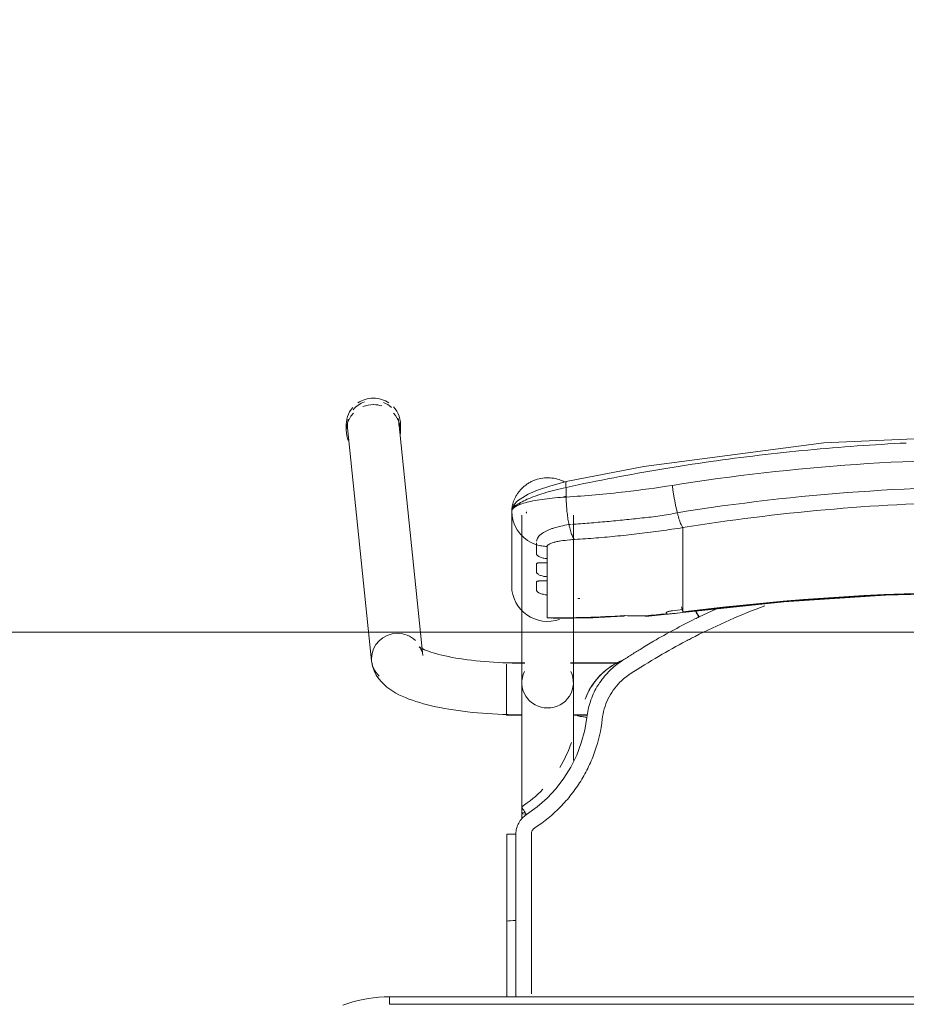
# Model space of a CAD drawing. Header units: metres. Extents: x 3 to 43.5, y -74 to -48.5.
# Tile 104 of 209: x 36.654 to 37.01, y -56.584 to -56.189. Entities that reach past the tile are written whole.
import ezdxf

# ---------------------------------------------------------------- set-up
doc = ezdxf.new("R2010")
doc.units = ezdxf.units.M
doc.layers.add('1PAV - FRIG_dwg', color=7, linetype='Continuous', lineweight=18, true_color=0x767676)
doc.layers.add('TUB_FRIGO', color=30, linetype='Continuous', lineweight=18, true_color=0xff7f00)
doc.layers.add('I-FURN', color=7, linetype='Continuous', lineweight=18)

# ---------------------------------------------------------------- blocks, each defined once
blk = doc.blocks.new('ConjuntoParaAlunoTamanho6 - CJA06_ConjuntoParaAlunoTamanho6-V23-1PAV - FRIGORÍFICA')
at = {"layer": 'I-FURN', "color": 253, "true_color": 0xaaaaaa}
for p, q in [((-0.2643, 0.29456), (-0.2643, 0.29197)), ((-0.2638, 0.29312), (-0.25413, 0.19969)), ((-0.23354, 0.20182), (-0.24321, 0.29526)), ((-0.24254, 0.29197), (-0.24254, 0.29456)), ((-0.1979, 0.25969), (-0.1979, 0.22964)), ((-0.19385, 0.25812), (-0.19385, 0.19097)), ((-0.19207, 0.25896), (-0.19202, 0.25906)), ((-0.19202, 0.25906), (-0.19192, 0.25949)), ((-0.17315, 0.19097), (-0.17315, 0.25812)), ((-0.19734, 0.2558), (-0.19665, 0.25395)), ((-0.19665, 0.25395), (-0.1957, 0.25221)), ((-0.17493, 0.25435), (-0.17437, 0.25441)), ((-0.12923, 0.2438), (-0.12923, 0.25317)), ((-0.1957, 0.25221), (-0.19451, 0.25062)), ((-0.12923, 0.24214), (-0.12923, 0.2438)), ((-0.12923, 0.24214), (-0.12923, 0.23653)), ((-0.18366, 0.24073), (-0.18366, 0.23904)), ((-0.18366, 0.23345), (-0.18366, 0.23176)), ((-0.12923, 0.23653), (-0.12923, 0.23486)), ((-0.12923, 0.23486), (-0.12923, 0.22925)), ((-0.12923, 0.22925), (-0.12923, 0.22759)), ((-0.18366, 0.22617), (-0.18366, 0.21701)), ((-0.12923, 0.22759), (-0.12923, 0.22197)), ((-0.12923, 0.22197), (-0.12923, 0.22031)), ((-0.14414, 0.21757), (-0.12926, 0.21915)), ((-0.11598, 0.22048), (-0.1227, 0.21732)), ((-0.18366, 0.21701), (-0.1818, 0.21679)), ((-0.19271, 0.19894), (-0.2, 0.19894)), ((-0.2, 0.19844), (-0.2, 0.19411)), ((-0.19271, 0.19879), (-0.19385, 0.19879)), ((-0.19385, 0.19879), (-0.19385, 0.19845)), ((-0.19385, 0.19845), (-0.19385, 0.19764)), ((-0.15474, 0.19894), (-0.17429, 0.19894)), ((-0.15494, 0.19879), (-0.17429, 0.19879)), ((-0.2, 0.19393), (-0.2, 0.18575)), ((-0.19385, 0.19367), (-0.19385, 0.1916)), ((-0.2, 0.18573), (-0.2, 0.17922)), ((-0.19385, 0.18688), (-0.19385, 0.18582)), ((-0.19385, 0.18301), (-0.19385, 0.18582)), ((-0.2, 0.17916), (-0.2, 0.17794)), ((-0.2, 0.17794), (-0.19377, 0.17794)), ((-0.19385, 0.17809), (-0.19385, 0.17951)), ((-0.17323, 0.17794), (-0.1676, 0.17794)), ((-0.17268, 0.17809), (-0.16757, 0.17809)), ((-0.19385, 0.13857), (-0.19385, 0.13643)), ((-0.18771, 0.14113), (-0.19199, 0.13805)), ((-0.19983, 0.13021), (-0.19982, 0.0953)), ((-0.19982, 0.06488), (-0.19982, 0.0953)), ((-0.19982, 0.0953), (-0.19982, 0.09529)), ((-0.19623, 0.09556), (-0.19738, 0.09554)), ((0.247, 0.06497), (-0.247, 0.06497)), ((-0.247, 0.06497), (-0.247, 0.06197)), ((0.247, 0.06497), (-0.247, 0.06497))]:
    blk.add_line(p, q, dxfattribs=at)
at = {"layer": 'I-FURN', "color": 253, "true_color": 0xaaaaaa, "flags": 128}
for points in [[(0.0001, 0.2904), (-0.07267, 0.28721), (-0.14486, 0.2777), (-0.17603, 0.27161)], [(-0.17603, 0.27161), (-0.18218, 0.26997), (-0.18761, 0.26812), (-0.19131, 0.26652), (-0.19557, 0.2639), (-0.19708, 0.26226), (-0.19765, 0.26113), (-0.1979, 0.25971)], [(-0.17607, 0.26928), (-0.17607, 0.26831), (-0.17607, 0.26734), (-0.17607, 0.26637), (-0.17607, 0.2654)], [(-0.1979, 0.24468), (-0.1979, 0.2522), (-0.1979, 0.25971)], [(-0.1979, 0.25969), (-0.19776, 0.25773), (-0.19734, 0.2558)], [(-0.1979, 0.25969), (-0.1979, 0.25218), (-0.1979, 0.24467), (-0.1979, 0.23715), (-0.1979, 0.22964)], [(-0.19451, 0.25062), (-0.19311, 0.2492), (-0.19152, 0.24799)], [(-0.19152, 0.24799), (-0.18977, 0.24701), (-0.1879, 0.24628)], [(-0.1879, 0.24243), (-0.1879, 0.24339), (-0.1879, 0.24435), (-0.1879, 0.24532), (-0.1879, 0.24628)], [(-0.18366, 0.24561), (-0.18366, 0.24439), (-0.18366, 0.24317), (-0.18366, 0.24195), (-0.18366, 0.24073)], [(-0.1879, 0.23515), (-0.1879, 0.23603), (-0.1879, 0.23692), (-0.1879, 0.2378), (-0.1879, 0.23868)], [(-0.18366, 0.23904), (-0.18366, 0.23764), (-0.18366, 0.23624), (-0.18366, 0.23485), (-0.18366, 0.23345)], [(-0.1879, 0.22787), (-0.1879, 0.22876), (-0.1879, 0.22964), (-0.1879, 0.23052), (-0.1879, 0.23141)], [(-0.18366, 0.23176), (-0.18366, 0.23036), (-0.18366, 0.22897), (-0.18366, 0.22757), (-0.18366, 0.22617)], [(-0.12926, 0.21915), (-0.08865, 0.22342), (-0.0479, 0.2261), (-0.00707, 0.22717), (0.03376, 0.22666), (0.07455, 0.22454), (0.11521, 0.22083), (0.12946, 0.21915)], [(-0.18111, 0.21677), (-0.16533, 0.21701), (-0.15331, 0.21761)], [(-0.1359, 0.2187), (-0.1359, 0.21878), (-0.1359, 0.21886), (-0.1359, 0.21893), (-0.1359, 0.21901)], [(-0.12923, 0.22031), (-0.12923, 0.22007), (-0.12923, 0.21984), (-0.12923, 0.21961), (-0.12923, 0.21937)], [(-0.23354, 0.20182), (-0.23373, 0.20287), (-0.23403, 0.20376), (-0.23437, 0.20445), (-0.23469, 0.20492), (-0.23492, 0.20521), (-0.23505, 0.20534), (-0.23507, 0.20536)], [(-0.23507, 0.20536), (-0.23501, 0.20531), (-0.23482, 0.20518), (-0.23451, 0.20499), (-0.23408, 0.20476), (-0.23355, 0.20449), (-0.23291, 0.2042), (-0.23217, 0.20389), (-0.23133, 0.20358), (-0.23041, 0.20326), (-0.22941, 0.20294), (-0.22832, 0.20262), (-0.22717, 0.2023), (-0.22594, 0.20199), (-0.22464, 0.20169), (-0.22328, 0.2014), (-0.22186, 0.20112), (-0.22039, 0.20086), (-0.21886, 0.2006), (-0.21729, 0.20036), (-0.21567, 0.20014), (-0.214, 0.19993), (-0.2123, 0.19973), (-0.21057, 0.19956), (-0.2088, 0.1994), (-0.207, 0.19926), (-0.20518, 0.19913), (-0.20334, 0.19903), (-0.20148, 0.19894), (-0.19961, 0.19888), (-0.19772, 0.19883), (-0.19583, 0.1988), (-0.19394, 0.19879), (-0.19385, 0.19879)], [(-0.25413, 0.19969), (-0.25375, 0.19762), (-0.25311, 0.19572), (-0.25226, 0.19403), (-0.25129, 0.19256), (-0.25023, 0.19128), (-0.24913, 0.19017), (-0.24799, 0.18919), (-0.24683, 0.18832), (-0.24563, 0.18753), (-0.24441, 0.18681), (-0.24316, 0.18615), (-0.24188, 0.18553), (-0.24055, 0.18496), (-0.23919, 0.18441), (-0.23778, 0.1839), (-0.23633, 0.18341), (-0.23483, 0.18295), (-0.2333, 0.18251), (-0.23171, 0.1821), (-0.23008, 0.1817), (-0.22841, 0.18133), (-0.2267, 0.18098), (-0.22495, 0.18064), (-0.22315, 0.18033), (-0.22132, 0.18004), (-0.21946, 0.17976), (-0.21756, 0.17951), (-0.21562, 0.17928), (-0.21366, 0.17906), (-0.21168, 0.17887), (-0.20967, 0.1787), (-0.20763, 0.17855), (-0.20558, 0.17842), (-0.20352, 0.17831), (-0.20144, 0.17823), (-0.19935, 0.17816), (-0.19725, 0.17811), (-0.19515, 0.17809), (-0.19385, 0.17809)], [(-0.19385, 0.13857), (-0.19385, 0.14057), (-0.19385, 0.14257), (-0.19385, 0.14457), (-0.19385, 0.14656), (-0.19385, 0.14855), (-0.19385, 0.15053), (-0.19385, 0.15249), (-0.19385, 0.15444), (-0.19385, 0.15637), (-0.19385, 0.15827), (-0.19385, 0.16015), (-0.19385, 0.162), (-0.19385, 0.16382), (-0.19385, 0.1656), (-0.19385, 0.16735), (-0.19385, 0.16905), (-0.19385, 0.17071), (-0.19385, 0.17233), (-0.19385, 0.1739), (-0.19385, 0.17541), (-0.19385, 0.17687), (-0.19385, 0.17828), (-0.19385, 0.17963), (-0.19385, 0.18092), (-0.19385, 0.18215), (-0.19385, 0.18331), (-0.19385, 0.18441), (-0.19385, 0.18544), (-0.19385, 0.1864), (-0.19385, 0.18729), (-0.19385, 0.1881), (-0.19385, 0.18885), (-0.19385, 0.18951), (-0.19385, 0.19011), (-0.19385, 0.19062), (-0.19385, 0.19097)], [(-0.17315, 0.19097), (-0.17315, 0.19051), (-0.17315, 0.18998), (-0.17315, 0.18937), (-0.17315, 0.18869), (-0.17315, 0.18793), (-0.17315, 0.1871), (-0.17315, 0.18619), (-0.17315, 0.18522), (-0.17315, 0.18417), (-0.17315, 0.18306), (-0.17315, 0.18188), (-0.17315, 0.18064), (-0.17315, 0.17934), (-0.17315, 0.17798), (-0.17315, 0.17656), (-0.17315, 0.17508), (-0.17315, 0.17355), (-0.17315, 0.17198), (-0.17315, 0.17035), (-0.17315, 0.16868), (-0.17315, 0.16696), (-0.17315, 0.16521), (-0.17315, 0.16342), (-0.17315, 0.16159), (-0.17315, 0.15974)], [(-0.16841, 0.18438), (-0.16841, 0.18437), (-0.16841, 0.18435), (-0.16841, 0.18434), (-0.16841, 0.18432)], [(-0.16774, 0.17706), (-0.16861, 0.17188), (-0.16997, 0.16679), (-0.17181, 0.16185), (-0.17415, 0.15713), (-0.17693, 0.15265), (-0.18013, 0.14846), (-0.18374, 0.14461), (-0.18771, 0.14113)], [(-0.19623, 0.13025), (-0.19623, 0.12331), (-0.19623, 0.11637), (-0.19623, 0.10942), (-0.19623, 0.10249), (-0.19623, 0.09556)], [(-0.19738, 0.09554), (-0.19841, 0.0955), (-0.1992, 0.09544), (-0.19969, 0.09537), (-0.19982, 0.0953)], [(-0.247, 0.06497), (-0.24912, 0.06492), (-0.25124, 0.0648), (-0.25334, 0.06459), (-0.25544, 0.06429), (-0.25753, 0.06391), (-0.2596, 0.06345), (-0.26165, 0.0629), (-0.26367, 0.06228), (-0.26567, 0.06157)], [(0.247, 0.06197), (0.1235, 0.06197), (0, 0.06197), (-0.1235, 0.06197), (-0.247, 0.06197)], [(-0.247, 0.06197), (-0.1235, 0.06197), (0, 0.06197), (0.1235, 0.06197), (0.247, 0.06197)]]:
    blk.add_lwpolyline(points, dxfattribs=at)
at = {"layer": 'I-FURN', "color": 253, "true_color": 0xaaaaaa}
for centre, major_axis, ratio, start_param, end_param in [((-0.25342, 0.29456), (0.01088, 0), 0.965926, 1.570796, 2.185058), ((-0.25342, 0.29456), (0.01088, 0), 0.965926, 0.959427, 1.570796), ((-0.25342, 0.29456), (0.01088, 0), 0.965926, 2.438822, 3.243525), ((-0.25351, 0.29419), (0.01029, 0.00107), 0.967158, 1.815725, 2.361641), ((-0.25342, 0.29197), (0.01088, 0), 0.965926, 1.570796, 1.965237), ((-0.25342, 0.29197), (0.01088, 0), 0.965926, 1.257624, 1.559899), ((-0.25351, 0.29419), (0.01029, 0.00107), 0.967158, 0.685592, 1.060105), ((-0.25342, 0.29456), (0.01088, 0), 0.965926, 6.170166, 7.020457), ((-0.25342, 0.29197), (0.01088, 0), 0.965926, 2.404268, 3.526261), ((-0.25351, 0.29419), (0.01029, 0.00107), 0.967158, 2.780211, 3.141593), ((-0.25342, 0.29197), (0.01088, 0), 0.965926, 6.182855, 7.015454), ((-0.25351, 0.29419), (0.01029, 0.00107), 0.967158, 6.18338, 6.464028), ((-0.1835, 0.22964), (-0.0144, 0), 0.978148, 0, 1.909658), ((0.0001, -0.77159), (1.0211, 0), 0.978148, 1.443771, 1.697822), ((0.0001, -0.77117), (1.0209, 0), 0.978148, 1.443771, 1.697822), ((-0.17927, 0.60128), (0.385, 0), 0.978148, 4.732926, 4.735013), ((-0.1305, 0.22908), (-0.00124, 0.00992), 0.026339, 2.463316, 2.789234), ((-0.17927, 0.60336), (0.395, 0), 0.978148, 4.701279, 4.780293), ((-0.14501, 0.22754), (-0.00087, 0.00996), 0.018501, 2.957526, 3.350225), ((-0.17927, 0.60263), (0.395, 0), 0.978148, 4.801491, 4.822541), ((-0.17927, 0.60356), (0.395, 0), 0.978148, 4.828782, 4.839414), ((-0.17927, 0.60221), (0.3948, 0), 0.978148, 4.828842, 4.839414), ((-0.24383, 0.20075), (0.01029, 0.00107), 0.967158, 1.470991, 3.041787), ((-0.24383, 0.20075), (0.01029, 0.00107), 0.967158, 0.685592, 1.470991), ((-0.24383, 0.20075), (0.01029, 0.00107), 0.967158, 3.041787, 3.827185), ((-0.1835, 0.19097), (0.01035, 0), 0.978148, 2.686587, 4.712389), ((-0.1835, 0.19097), (0.01035, 0), 0.978148, 4.712389, 6.738191), ((-0.1835, 0.13857), (0.01035, 0), 0.069756, 2.648425, 3.665191)]:
    blk.add_ellipse(centre, major_axis=major_axis, ratio=ratio, start_param=start_param, end_param=end_param, dxfattribs=at)
for points in [[(-0.05929, 0.28591), (-0.06588, 0.28544), (-0.07245, 0.28489), (-0.07901, 0.28427)], [(-0.03953, 0.28708), (-0.04612, 0.28677), (-0.05271, 0.28638), (-0.05929, 0.28591)], [(-0.09864, 0.28217), (-0.10517, 0.28139), (-0.11169, 0.28054), (-0.11819, 0.27961)], [(-0.07901, 0.28427), (-0.08557, 0.28365), (-0.09211, 0.28295), (-0.09864, 0.28217)], [(-0.13762, 0.27661), (-0.14407, 0.27553), (-0.15051, 0.27438), (-0.15692, 0.27316)], [(-0.11819, 0.27961), (-0.12468, 0.27869), (-0.13116, 0.27768), (-0.13762, 0.27661)], [(-0.15692, 0.27316), (-0.16332, 0.27194), (-0.16971, 0.27065), (-0.17607, 0.26928)], [(-0.13346, 0.2701), (-0.13339, 0.26956), (-0.13324, 0.26848), (-0.133, 0.26684), (-0.13272, 0.2652), (-0.13242, 0.26359), (-0.13211, 0.26203), (-0.13178, 0.26053), (-0.13155, 0.25959), (-0.13144, 0.25914)], [(-0.17607, 0.2654), (-0.17914, 0.26523), (-0.18504, 0.2647), (-0.19219, 0.26337), (-0.19682, 0.26165), (-0.1979, 0.26035), (-0.1979, 0.25969)], [(-0.17609, 0.26577), (-0.1767, 0.26561), (-0.17731, 0.26545), (-0.17791, 0.26528)], [(-0.17607, 0.2654), (-0.17606, 0.26498), (-0.17604, 0.26413), (-0.17598, 0.26285), (-0.1759, 0.26156), (-0.17579, 0.26028), (-0.17566, 0.25902), (-0.17551, 0.25778), (-0.17533, 0.25659), (-0.17514, 0.25544), (-0.175, 0.25471), (-0.17493, 0.25435)], [(-0.12923, 0.25317), (-0.12932, 0.25327), (-0.1295, 0.25353), (-0.1298, 0.25409), (-0.13011, 0.25481), (-0.13044, 0.25568), (-0.13077, 0.2567), (-0.1311, 0.25786), (-0.13133, 0.2587), (-0.13144, 0.25914)], [(-0.17493, 0.25435), (-0.17484, 0.25392), (-0.17465, 0.25308), (-0.17435, 0.25195), (-0.17403, 0.25093), (-0.17369, 0.25006), (-0.17335, 0.24934), (-0.173, 0.24877), (-0.17277, 0.2485), (-0.17265, 0.2484)], [(-0.16398, 0.24902), (-0.16687, 0.24878), (-0.16977, 0.24858), (-0.17265, 0.2484)], [(-0.15964, 0.24939), (-0.16109, 0.24926), (-0.16254, 0.24913), (-0.16398, 0.24902)], [(-0.1553, 0.2498), (-0.15675, 0.24966), (-0.15819, 0.24952), (-0.15964, 0.24939)], [(-0.15095, 0.25026), (-0.1524, 0.2501), (-0.15385, 0.24995), (-0.1553, 0.2498)], [(-0.14226, 0.2513), (-0.14516, 0.25092), (-0.14806, 0.25058), (-0.15095, 0.25026)], [(-0.1879, 0.24628), (-0.18756, 0.24617), (-0.18687, 0.24599), (-0.18581, 0.24578), (-0.18474, 0.24565), (-0.18402, 0.24561), (-0.18366, 0.24561)], [(-0.09625, 0.22184), (-0.10584, 0.21825), (-0.1152, 0.21414), (-0.12434, 0.2095)], [(-0.15397, 0.21772), (-0.15349, 0.21752), (-0.153, 0.21758), (-0.15247, 0.21788)], [(-0.15247, 0.21788), (-0.15113, 0.21782), (-0.1484, 0.21775), (-0.14556, 0.21776), (-0.14412, 0.21779)], [(-0.1359, 0.21901), (-0.1359, 0.21905), (-0.13586, 0.21912), (-0.13573, 0.21923), (-0.13549, 0.21935), (-0.13518, 0.21946), (-0.13479, 0.21957), (-0.13436, 0.21967), (-0.1339, 0.21974), (-0.13357, 0.21979), (-0.1334, 0.21981)], [(-0.13585, 0.2186), (-0.13587, 0.21862), (-0.13589, 0.21865), (-0.1359, 0.21868), (-0.1359, 0.2187)], [(-0.1227, 0.21732), (-0.12297, 0.21719), (-0.12353, 0.21692), (-0.12408, 0.21665), (-0.12436, 0.21651)], [(-0.12335, 0.21813), (-0.12356, 0.21856), (-0.12377, 0.21898), (-0.12395, 0.21936)], [(-0.12289, 0.21723), (-0.12304, 0.21753), (-0.12319, 0.21783), (-0.12334, 0.21813)], [(-0.12436, 0.21651), (-0.12717, 0.21512), (-0.13276, 0.21224), (-0.13826, 0.20916), (-0.14098, 0.20758)], [(-0.12434, 0.2095), (-0.12494, 0.2092), (-0.12615, 0.20858), (-0.12737, 0.20794), (-0.12798, 0.20762)], [(-0.12798, 0.20762), (-0.13157, 0.20574), (-0.13889, 0.20168), (-0.14651, 0.19698), (-0.1504, 0.19445)], [(-0.14098, 0.20758), (-0.14188, 0.20704), (-0.14368, 0.20597), (-0.14546, 0.20487), (-0.14635, 0.20432)], [(-0.14638, 0.20431), (-0.14762, 0.20355), (-0.1501, 0.202), (-0.15256, 0.20043), (-0.15378, 0.19963)], [(-0.16501, 0.19076), (-0.16447, 0.19151), (-0.16331, 0.19295), (-0.16135, 0.19493), (-0.15919, 0.19669), (-0.15764, 0.19771), (-0.15683, 0.19818)], [(-0.15378, 0.19963), (-0.1555, 0.19851), (-0.15869, 0.19594), (-0.16134, 0.1928), (-0.1625, 0.1911)], [(-0.1568, 0.1982), (-0.15576, 0.1988), (-0.15475, 0.1993), (-0.15376, 0.19971)], [(-0.1504, 0.19445), (-0.15113, 0.19396), (-0.15256, 0.19293), (-0.15386, 0.19174), (-0.15448, 0.19112)], [(-0.1625, 0.1911), (-0.16271, 0.1908), (-0.16313, 0.19018), (-0.16352, 0.18955), (-0.16371, 0.18924)], [(-0.15448, 0.19112), (-0.15645, 0.18912), (-0.15969, 0.18452), (-0.16124, 0.17915), (-0.16156, 0.17636)], [(-0.16371, 0.18924), (-0.16479, 0.18738), (-0.16656, 0.18343), (-0.1675, 0.1792), (-0.16774, 0.17706)], [(-0.16774, 0.17706), (-0.16823, 0.17712), (-0.16921, 0.17725), (-0.17046, 0.17746), (-0.17128, 0.17766), (-0.17147, 0.17776), (-0.17146, 0.1778)], [(-0.17391, 0.16699), (-0.17512, 0.16348), (-0.17671, 0.16011), (-0.17864, 0.15696)], [(-0.1854, 0.14823), (-0.18797, 0.14558), (-0.19084, 0.14321), (-0.19391, 0.14119)], [(-0.19391, 0.14119), (-0.19393, 0.14119), (-0.19385, 0.14103), (-0.19344, 0.14033), (-0.19278, 0.13928), (-0.19225, 0.13846), (-0.19199, 0.13805)], [(-0.19199, 0.13805), (-0.19265, 0.13762), (-0.19383, 0.13663), (-0.19519, 0.13473), (-0.19604, 0.13255), (-0.19622, 0.13104), (-0.19623, 0.13025)], [(-0.18863, 0.13277), (-0.18884, 0.13263), (-0.18922, 0.13231), (-0.18966, 0.1317), (-0.18994, 0.13099), (-0.19, 0.1305), (-0.19, 0.13025)], [(-0.19623, 0.13025), (-0.19672, 0.13025), (-0.1977, 0.13025), (-0.19891, 0.13024), (-0.19969, 0.13022), (-0.19984, 0.13021), (-0.19982, 0.1302)], [(-0.19982, 0.12147), (-0.19982, 0.12438), (-0.19982, 0.12729), (-0.19982, 0.1302)], [(-0.19982, 0.1302), (-0.19982, 0.12438), (-0.19982, 0.11273), (-0.19982, 0.1011), (-0.19982, 0.09529)], [(-0.19982, 0.09528), (-0.19982, 0.1011), (-0.19982, 0.10691), (-0.19982, 0.11273)], [(-0.19982, 0.09529), (-0.19982, 0.08515), (-0.19982, 0.07502), (-0.19982, 0.06488)], [(-0.19982, 0.06488), (-0.19982, 0.06837), (-0.19982, 0.07185), (-0.19982, 0.07534)]]:
    blk.add_open_spline(points, degree=3, dxfattribs=at)
for points, knots in [([(-0.13346, 0.2701), (-0.0847, 0.2778), (0.00519, 0.28415), (0.09466, 0.27626), (0.13366, 0.2701)], [-1, -1, -1, -1, -0.444444, 0, 0, 0, 0]), ([(-0.1979, 0.25971), (-0.1979, 0.26019), (-0.19783, 0.26127), (-0.19747, 0.26287), (-0.19695, 0.2643), (-0.19642, 0.26543), (-0.19585, 0.26637), (-0.19534, 0.26711), (-0.19492, 0.26766), (-0.19447, 0.26819), (-0.19382, 0.2689), (-0.19291, 0.26975), (-0.1919, 0.27053), (-0.19105, 0.27107), (-0.1904, 0.27144), (-0.18973, 0.27177), (-0.18883, 0.27217), (-0.18719, 0.27275), (-0.18474, 0.2732), (-0.18174, 0.27315), (-0.17906, 0.27255), (-0.17745, 0.27187), (-0.17679, 0.27153)], [0, 0, 0, 0, 0.0625, 0.125, 0.15625, 0.1875, 0.21875, 0.234375, 0.25, 0.265625, 0.28125, 0.3125, 0.34375, 0.359375, 0.375, 0.390625, 0.40625, 0.4375, 0.5, 0.5625, 0.625, 0.6721865, 0.6721865, 0.6721865, 0.6721865]), ([(-0.1979, 0.25971), (-0.1979, 0.26034), (-0.19688, 0.26187), (-0.19282, 0.26411), (-0.18865, 0.26578), (-0.18491, 0.26704), (-0.18064, 0.26823), (-0.1776, 0.26895), (-0.17607, 0.26928)], [0, 0, 0, 0, 0.25, 0.5, 0.625, 0.75, 0.875, 1, 1, 1, 1]), ([(-0.1761, 0.27156), (-0.17616, 0.27149), (-0.17627, 0.27106), (-0.17619, 0.27003), (-0.17607, 0.26928)], [0.625, 0.625, 0.625, 0.625, 0.75, 1, 1, 1, 1]), ([(-0.17607, 0.2654), (-0.1682, 0.2659), (-0.154, 0.26716), (-0.13977, 0.2691), (-0.13346, 0.2701)], [-1, -1, -1, -1, -0.444444, 0, 0, 0, 0]), ([(-0.13144, 0.25914), (-0.08343, 0.26683), (0.00512, 0.27318), (0.09323, 0.26529), (0.13164, 0.25914)], [-1, -1, -1, -1, -0.444444, 0, 0, 0, 0]), ([(-0.1965, 0.2622), (-0.19671, 0.26207), (-0.1971, 0.26176), (-0.19769, 0.26096), (-0.1979, 0.26021), (-0.1979, 0.25971)], [0.75, 0.75, 0.75, 0.75, 0.8125, 0.875, 1, 1, 1, 1]), ([(-0.19421, 0.2626), (-0.1945, 0.26266), (-0.19502, 0.2627), (-0.19554, 0.2626), (-0.19576, 0.26254)], [0.5473049, 0.5473049, 0.5473049, 0.5473049, 0.625, 0.6812684, 0.6812684, 0.6812684, 0.6812684]), ([(0.12943, 0.25317), (0.08224, 0.26075), (-0.00484, 0.26702), (-0.09148, 0.25924), (-0.12923, 0.25317)], [-1, -1, -1, -1, -0.444444, 0, 0, 0, 0]), ([(-0.17381, 0.25447), (-0.17147, 0.25462), (-0.16677, 0.25497), (-0.1597, 0.25557), (-0.1538, 0.25614), (-0.14908, 0.25663), (-0.14554, 0.25703), (-0.14198, 0.25739), (-0.13843, 0.25782), (-0.13492, 0.25842), (-0.13259, 0.25889), (-0.13144, 0.25914)], [0, 0, 0, 0, 0.166667, 0.333333, 0.5, 0.583333, 0.666667, 0.75, 0.833333, 0.916667, 1, 1, 1, 1]), ([(-0.1879, 0.24778), (-0.18791, 0.24829), (-0.1875, 0.24933), (-0.18588, 0.25077), (-0.184, 0.25182), (-0.1824, 0.2525), (-0.17978, 0.25344), (-0.17715, 0.25404), (-0.17493, 0.25435)], [0, 0, 0, 0, 0.2, 0.4, 0.55, 0.625, 0.7, 1, 1, 1, 1]), ([(-0.12923, 0.25317), (-0.13213, 0.25271), (-0.13647, 0.25207), (-0.14082, 0.25148), (-0.14226, 0.2513)], [-1, -1, -1, -1, -0.8, -0.7, -0.7, -0.7, -0.7]), ([(-0.1879, 0.24628), (-0.1879, 0.24644), (-0.1879, 0.2467), (-0.1879, 0.247), (-0.1879, 0.2471)], [0, 0, 0, 0, 0.4, 0.6, 0.6, 0.6, 0.6]), ([(-0.17265, 0.2484), (-0.17333, 0.24836), (-0.17532, 0.24821), (-0.17777, 0.24791), (-0.17985, 0.24753), (-0.18163, 0.2471), (-0.18322, 0.24646), (-0.18366, 0.2459), (-0.18366, 0.24561)], [-1, -1, -1, -1, -0.888889, -0.666667, -0.555556, -0.444444, -0.222222, 0, 0, 0, 0]), ([(-0.18366, 0.24073), (-0.18428, 0.24075), (-0.18512, 0.24088), (-0.18609, 0.24117), (-0.18671, 0.24142), (-0.18723, 0.2417), (-0.18762, 0.24198), (-0.18784, 0.24222), (-0.1879, 0.24236), (-0.1879, 0.24243)], [0, 0, 0, 0, 0.25, 0.375, 0.5, 0.625, 0.75, 0.875, 1, 1, 1, 1]), ([(-0.1879, 0.23868), (-0.1879, 0.23875), (-0.18784, 0.23885), (-0.18762, 0.23896), (-0.18723, 0.23902), (-0.18671, 0.23904), (-0.18609, 0.23904), (-0.18512, 0.23903), (-0.18428, 0.23902), (-0.18366, 0.23904)], [0, 0, 0, 0, 0.125, 0.25, 0.375, 0.5, 0.625, 0.75, 1, 1, 1, 1]), ([(-0.18366, 0.23345), (-0.18428, 0.23348), (-0.18512, 0.2336), (-0.18609, 0.23389), (-0.18671, 0.23414), (-0.18723, 0.23442), (-0.18762, 0.2347), (-0.18784, 0.23494), (-0.1879, 0.23508), (-0.1879, 0.23515)], [0, 0, 0, 0, 0.25, 0.375, 0.5, 0.625, 0.75, 0.875, 1, 1, 1, 1]), ([(-0.1879, 0.23141), (-0.1879, 0.23147), (-0.18784, 0.23158), (-0.18762, 0.23168), (-0.18723, 0.23174), (-0.18671, 0.23176), (-0.18609, 0.23176), (-0.18512, 0.23175), (-0.18428, 0.23175), (-0.18366, 0.23176)], [0, 0, 0, 0, 0.125, 0.25, 0.375, 0.5, 0.625, 0.75, 1, 1, 1, 1]), ([(-0.18366, 0.22617), (-0.18428, 0.2262), (-0.18512, 0.22633), (-0.18609, 0.22661), (-0.18671, 0.22687), (-0.18723, 0.22714), (-0.18762, 0.22742), (-0.18784, 0.22767), (-0.1879, 0.22781), (-0.1879, 0.22787)], [0, 0, 0, 0, 0.25, 0.375, 0.5, 0.625, 0.75, 0.875, 1, 1, 1, 1]), ([(-0.1334, 0.21866), (-0.1337, 0.21862), (-0.13425, 0.21856), (-0.13488, 0.2185), (-0.13529, 0.21849), (-0.13555, 0.2185), (-0.13573, 0.21853), (-0.13582, 0.21857), (-0.13585, 0.2186)], [0, 0, 0, 0, 0.25, 0.5, 0.625, 0.75, 0.875, 1, 1, 1, 1]), ([(-0.12388, 0.21967), (-0.12372, 0.21936), (-0.12333, 0.2186), (-0.12291, 0.21776), (-0.1227, 0.21732)], [0.5302375, 0.5302375, 0.5302375, 0.5302375, 0.75, 1, 1, 1, 1]), ([(-0.1535, 0.1999), (-0.15406, 0.19967), (-0.15585, 0.19886), (-0.15753, 0.19787), (-0.15863, 0.1971)], [0.6367527, 0.6367527, 0.6367527, 0.6367527, 0.75, 1, 1, 1, 1]), ([(-0.15863, 0.1971), (-0.16081, 0.19558), (-0.16383, 0.19273), (-0.16686, 0.18807), (-0.16796, 0.18563), (-0.16841, 0.18438)], [0, 0, 0, 0, 0.5, 0.75, 1, 1, 1, 1]), ([(-0.16841, 0.18432), (-0.16799, 0.18547), (-0.16725, 0.18714), (-0.16604, 0.18925), (-0.16537, 0.19026), (-0.16501, 0.19076)], [0, 0, 0, 0, 0.5, 0.75, 1, 1, 1, 1]), ([(-0.16156, 0.17636), (-0.16208, 0.17191), (-0.16353, 0.16549), (-0.16692, 0.15729), (-0.1701, 0.15145), (-0.17391, 0.14602), (-0.17976, 0.13936), (-0.18487, 0.13521), (-0.18863, 0.13277)], [0, 0, 0, 0, 0.25, 0.375, 0.5, 0.625, 0.75, 1, 1, 1, 1]), ([(-0.19, 0.13025), (-0.19, 0.12863), (-0.19, 0.12547), (-0.19, 0.12092), (-0.19, 0.1173), (-0.19, 0.1145), (-0.19, 0.11243), (-0.19, 0.11052), (-0.19, 0.10828), (-0.19, 0.10624), (-0.19, 0.10408), (-0.19, 0.10228), (-0.19, 0.10023), (-0.19, 0.09774), (-0.19, 0.09515), (-0.19, 0.09189), (-0.19, 0.08842), (-0.19, 0.08419), (-0.19, 0.08049), (-0.19, 0.07684), (-0.19, 0.07351), (-0.19, 0.07081), (-0.19, 0.0683), (-0.19, 0.06666), (-0.19, 0.06612)], [0, 0, 0, 0, 0.03125, 0.0625, 0.09375, 0.109375, 0.125, 0.140625, 0.15625, 0.1875, 0.203125, 0.21875, 0.234375, 0.25, 0.265625, 0.28125, 0.3125, 0.328125, 0.34375, 0.359375, 0.3671875, 0.375, 0.3828125, 0.3865101, 0.3865101, 0.3865101, 0.3865101]), ([(-0.19623, 0.06488), (-0.19623, 0.06802), (-0.19623, 0.0747), (-0.19623, 0.0849), (-0.19623, 0.09203), (-0.19623, 0.09556)], [0.8397159, 0.8397159, 0.8397159, 0.8397159, 0.8888889, 0.9444444, 1, 1, 1, 1])]:
    blk.add_open_spline(points, degree=3, knots=knots, dxfattribs=at)
blk = doc.blocks.new('4 GRE - ESCOLA DE CINEMA E AUDIOVISUAL CINE REX R07_rvt-1-1PAV - FRIGORÍFICA')
at = {"layer": 'I-FURN', "color": 253, "lineweight": 18, "true_color": 0xaaaaaa}
blk.add_blockref('ConjuntoParaAlunoTamanho6 - CJA06_ConjuntoParaAlunoTamanho6-V23-1PAV - FRIGORÍFICA', (37.04989, -56.6463), dxfattribs=at)
blk = doc.blocks.new('1PAV - FRIG_dwg-1115125-1PAV - FRIGORÍFICA')
at = {"layer": 'TUB_FRIGO', "flags": 128}
blk.add_lwpolyline([(15.74685, 5.46496), (16.28306, 5.46496), (16.28306, 6.46496), (14.52484, 6.46496), (14.52484, 7.53671)], dxfattribs=at)

msp = doc.modelspace()

# ---------------------------------------------------------------- block references
at = {"lineweight": 5}
msp.add_blockref('4 GRE - ESCOLA DE CINEMA E AUDIOVISUAL CINE REX R07_rvt-1-1PAV - FRIGORÍFICA', (0, 0), dxfattribs=at)
at = {"layer": '1PAV - FRIG_dwg', "color": 7}
msp.add_blockref('1PAV - FRIG_dwg-1115125-1PAV - FRIGORÍFICA', (21.555, -62.9), dxfattribs=at)

doc.saveas('drawing.dxf')
